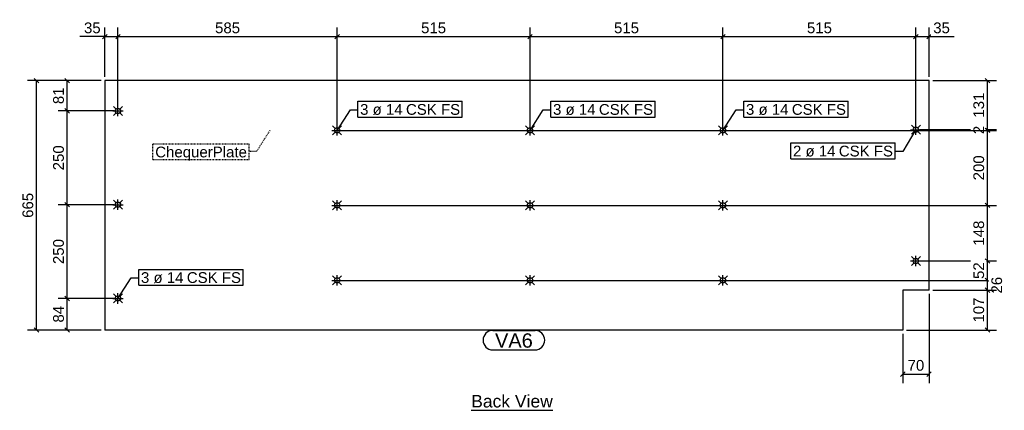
# Model space of a CAD drawing. Header units: millimetres. Extents: x 30 to 21116, y 42 to 1087.
# Tile 2 of 3: x 8505 to 11134, y 45 to 1087. Entities that reach past the tile are written whole.
import ezdxf

# ---------------------------------------------------------------- set-up
doc = ezdxf.new("R2010")
doc.units = ezdxf.units.MM
doc.linetypes.add('DXK_LINE_DOT2', pattern=[3.9198, 1.9599, -1.9599])
doc.styles.add('Arial', font='ARIAL.TTF', dxfattribs={"height": 0.2})

# ---------------------------------------------------------------- blocks, each defined once
blk = doc.blocks.new('Unknown-3614792-12 - 1229')
at = {"color": 6, "linetype": 'Continuous'}
blk.add_line((9710.6, 45), (9928.4, 45), dxfattribs=at)
at = {"color": 0, "linetype": 'Continuous'}
blk.add_wipeout([(9928.4, 52.5), (9928.4, 87.5), (9710.6, 87.5), (9710.6, 52.5)], dxfattribs=at)
at = {"color": 6, "linetype": 'Continuous', "style": 'Arial'}
blk.add_text('Back View', height=33.43, dxfattribs=at).set_placement((9710.6, 52.5))
blk = doc.blocks.new('Bolt-3614792-1232 - 1229')
at = {"color": 96, "linetype": 'Continuous'}
for p, q in [((10883.7, 793.2), (10911.7, 793.2)), ((10892.8, 798.1), (10885.8, 805.1)), ((10897.7, 779.2), (10897.7, 807.2)), ((10902.6, 798.1), (10909.6, 805.1)), ((10892.8, 788.4), (10885.8, 781.4)), ((10902.6, 788.4), (10909.6, 781.4)), ((10892.8, 448.1), (10885.8, 455.1)), ((10897.7, 429.2), (10897.7, 457.2)), ((10902.6, 448.1), (10909.6, 455.1)), ((10883.7, 443.2), (10911.7, 443.2)), ((10892.8, 438.4), (10885.8, 431.4)), ((10902.6, 438.4), (10909.6, 431.4))]:
    blk.add_line(p, q, dxfattribs=at)
for centre in [(10897.7, 793.2), (10897.7, 443.2)]:
    blk.add_circle(centre, 7, dxfattribs=at)
blk = doc.blocks.new('Part-3614792-1230 - 1229')
at = {"color": 30, "linetype": 'Continuous'}
for p, q in [((10932.7, 924), (8732.7, 924)), ((8732.7, 924), (8732.7, 259)), ((10932.7, 365.5), (10932.7, 924)), ((10932.7, 365.5), (10862.7, 365.5)), ((10862.7, 365.5), (10862.7, 259)), ((10862.7, 259), (8732.7, 259))]:
    blk.add_line(p, q, dxfattribs=at)
blk = doc.blocks.new('Bolt-3614792-1231 - 1229')
at = {"color": 96, "linetype": 'Continuous'}
for p, q in [((8753.7, 843.2), (8781.7, 843.2)), ((8762.8, 848.1), (8755.8, 855.1)), ((8767.7, 829.2), (8767.7, 857.2)), ((8772.6, 848.1), (8779.6, 855.1)), ((8762.8, 838.4), (8755.8, 831.4)), ((8772.6, 838.4), (8779.6, 831.4)), ((8762.8, 598.1), (8755.8, 605.1)), ((8767.7, 579.2), (8767.7, 607.2)), ((8772.6, 598.1), (8779.6, 605.1)), ((8753.7, 593.2), (8781.7, 593.2)), ((8762.8, 588.4), (8755.8, 581.4)), ((8772.6, 588.4), (8779.6, 581.4)), ((8753.7, 343.2), (8781.7, 343.2)), ((8762.8, 348.1), (8755.8, 355.1)), ((8767.7, 329.2), (8767.7, 357.2)), ((8772.6, 348.1), (8779.6, 355.1)), ((8762.8, 338.4), (8755.8, 331.4)), ((8772.6, 338.4), (8779.6, 331.4))]:
    blk.add_line(p, q, dxfattribs=at)
for centre in [(8767.7, 843.2), (8767.7, 593.2), (8767.7, 343.2)]:
    blk.add_circle(centre, 7, dxfattribs=at)
blk = doc.blocks.new('Bolt-3614792-1233 - 1229')
at = {"color": 96, "linetype": 'Continuous'}
for p, q in [((10368.7, 791.5), (10396.7, 791.5)), ((10377.8, 796.4), (10370.8, 803.4)), ((10382.7, 777.5), (10382.7, 805.5)), ((10387.6, 796.4), (10394.6, 803.4)), ((10377.8, 786.6), (10370.8, 779.6)), ((10387.6, 786.6), (10394.6, 779.6)), ((10382.7, 577.5), (10382.7, 605.5)), ((10368.7, 591.5), (10396.7, 591.5)), ((10377.8, 596.4), (10370.8, 603.4)), ((10377.8, 586.6), (10370.8, 579.6)), ((10387.6, 596.4), (10394.6, 603.4)), ((10387.6, 586.6), (10394.6, 579.6)), ((10377.8, 396.4), (10370.8, 403.4)), ((10382.7, 377.5), (10382.7, 405.5)), ((10387.6, 396.4), (10394.6, 403.4)), ((10368.7, 391.5), (10396.7, 391.5)), ((10377.8, 386.6), (10370.8, 379.6)), ((10387.6, 386.6), (10394.6, 379.6))]:
    blk.add_line(p, q, dxfattribs=at)
for centre in [(10382.7, 791.5), (10382.7, 591.5), (10382.7, 391.5)]:
    blk.add_circle(centre, 7, dxfattribs=at)
blk = doc.blocks.new('Bolt-3614792-1234 - 1229')
at = {"color": 96, "linetype": 'Continuous'}
for p, q in [((9853.7, 791.5), (9881.7, 791.5)), ((9862.8, 796.4), (9855.8, 803.4)), ((9867.7, 777.5), (9867.7, 805.5)), ((9872.6, 796.4), (9879.6, 803.4)), ((9862.8, 786.6), (9855.8, 779.6)), ((9872.6, 786.6), (9879.6, 779.6)), ((9867.7, 577.5), (9867.7, 605.5)), ((9853.7, 591.5), (9881.7, 591.5)), ((9862.8, 596.4), (9855.8, 603.4)), ((9862.8, 586.6), (9855.8, 579.6)), ((9872.6, 596.4), (9879.6, 603.4)), ((9872.6, 586.6), (9879.6, 579.6)), ((9862.8, 396.4), (9855.8, 403.4)), ((9867.7, 377.5), (9867.7, 405.5)), ((9872.6, 396.4), (9879.6, 403.4)), ((9853.7, 391.5), (9881.7, 391.5)), ((9862.8, 386.6), (9855.8, 379.6)), ((9872.6, 386.6), (9879.6, 379.6))]:
    blk.add_line(p, q, dxfattribs=at)
for centre in [(9867.7, 791.5), (9867.7, 591.5), (9867.7, 391.5)]:
    blk.add_circle(centre, 7, dxfattribs=at)
blk = doc.blocks.new('Bolt-3614792-1235 - 1229')
at = {"color": 96, "linetype": 'Continuous'}
for p, q in [((9338.7, 791.5), (9366.7, 791.5)), ((9347.8, 796.4), (9340.8, 803.4)), ((9352.7, 777.5), (9352.7, 805.5)), ((9357.6, 796.4), (9364.6, 803.4)), ((9347.8, 786.6), (9340.8, 779.6)), ((9357.6, 786.6), (9364.6, 779.6)), ((9352.7, 577.5), (9352.7, 605.5)), ((9338.7, 591.5), (9366.7, 591.5)), ((9347.8, 596.4), (9340.8, 603.4)), ((9347.8, 586.6), (9340.8, 579.6)), ((9357.6, 596.4), (9364.6, 603.4)), ((9357.6, 586.6), (9364.6, 579.6)), ((9347.8, 396.4), (9340.8, 403.4)), ((9352.7, 377.5), (9352.7, 405.5)), ((9357.6, 396.4), (9364.6, 403.4)), ((9338.7, 391.5), (9366.7, 391.5)), ((9347.8, 386.6), (9340.8, 379.6)), ((9357.6, 386.6), (9364.6, 379.6))]:
    blk.add_line(p, q, dxfattribs=at)
for centre in [(9352.7, 791.5), (9352.7, 591.5), (9352.7, 391.5)]:
    blk.add_circle(centre, 7, dxfattribs=at)
blk = doc.blocks.new('StraightDimension-3614792-3192 - 1229')
at = {"color": 7, "linetype": 'Continuous'}
for p, q in [((8757.7, 343.2), (8608.2, 343.2)), ((8638.2, 337.2), (8626.2, 349.3)), ((8632.2, 259), (8632.2, 343.2)), ((8626.2, 265), (8638.2, 253)), ((8722.7, 259), (8608.2, 259))]:
    blk.add_line(p, q, dxfattribs=at)
at = {"color": 0}
blk.add_wipeout([(8629.2, 329.4), (8587.2, 329.4), (8587.2, 272.9), (8629.2, 272.9)], dxfattribs=at)
at = {"color": 96, "style": 'Arial'}
blk.add_text('84', height=28.65, rotation=90.0002, dxfattribs=at).set_placement((8623.2, 278.9))
blk = doc.blocks.new('StraightDimension-3614792-1375 - 1229')
at = {"color": 7, "linetype": 'Continuous'}
for p, q in [((9352.7, 801.5), (9352.7, 1065.5)), ((9867.7, 801.5), (9867.7, 1065.5)), ((9358.7, 1047.5), (9346.7, 1035.5)), ((9352.7, 1041.5), (9867.7, 1041.5)), ((9861.7, 1035.5), (9873.7, 1047.5))]:
    blk.add_line(p, q, dxfattribs=at)
at = {"color": 0}
blk.add_wipeout([(9649.6, 1044.5), (9649.6, 1086.5), (9570.9, 1086.5), (9570.9, 1044.5)], dxfattribs=at)
at = {"color": 96, "style": 'Arial'}
blk.add_text('515', height=28.65, dxfattribs=at).set_placement((9576.9, 1050.5))
blk = doc.blocks.new('StraightDimension-3614792-3191 - 1229')
at = {"color": 7, "linetype": 'Continuous'}
for p, q in [((8757.7, 593.3), (8608.2, 593.3)), ((8638.2, 587.2), (8626.2, 599.3)), ((8632.2, 343.2), (8632.2, 593.3)), ((8757.7, 343.2), (8608.2, 343.2)), ((8626.2, 349.3), (8638.2, 337.2))]:
    blk.add_line(p, q, dxfattribs=at)
at = {"color": 0}
blk.add_wipeout([(8629.2, 507.6), (8587.2, 507.6), (8587.2, 428.9), (8629.2, 428.9)], dxfattribs=at)
at = {"color": 96, "style": 'Arial'}
blk.add_text('250', height=28.65, rotation=90.0002, dxfattribs=at).set_placement((8623.2, 434.9))
blk = doc.blocks.new('StraightDimension-3614792-3114 - 1229')
at = {"color": 7, "linetype": 'Continuous'}
for p, q in [((10942.7, 924), (11112.7, 924)), ((11094.7, 918), (11082.7, 930)), ((11088.7, 793.3), (11088.7, 924)), ((10907.7, 793.3), (11112.7, 793.3)), ((11082.7, 799.3), (11094.7, 787.2))]:
    blk.add_line(p, q, dxfattribs=at)
at = {"color": 0}
blk.add_wipeout([(11085.7, 898), (11043.7, 898), (11043.7, 819.3), (11085.7, 819.3)], dxfattribs=at)
at = {"color": 96, "style": 'Arial'}
blk.add_text('131', height=28.65, rotation=90.0002, dxfattribs=at).set_placement((11079.7, 825.3))
blk = doc.blocks.new('StraightDimension-3614792-3115 - 1229')
at = {"color": 7, "linetype": 'Continuous'}
for p, q in [((9362.7, 791.5), (11112.7, 791.5)), ((10907.7, 793.3), (11112.7, 793.3)), ((11082.7, 799.3), (11094.7, 787.2)), ((11094.7, 785.5), (11082.7, 797.5)), ((11088.7, 791.5), (11088.7, 793.3))]:
    blk.add_line(p, q, dxfattribs=at)
at = {"color": 0}
blk.add_wipeout([(11085.7, 809.5), (11043.7, 809.5), (11043.7, 775.3), (11085.7, 775.3)], dxfattribs=at)
at = {"color": 96, "style": 'Arial'}
blk.add_text('2', height=28.7, rotation=90.0002, dxfattribs=at).set_placement((11079.7, 781.3))
blk = doc.blocks.new('StraightDimension-3614792-3116 - 1229')
at = {"color": 7, "linetype": 'Continuous'}
for p, q in [((9362.7, 791.5), (11112.7, 791.5)), ((11094.7, 785.5), (11082.7, 797.5)), ((11088.7, 591.5), (11088.7, 791.5)), ((9362.7, 591.5), (11112.7, 591.5)), ((11082.7, 597.5), (11094.7, 585.5))]:
    blk.add_line(p, q, dxfattribs=at)
at = {"color": 0}
blk.add_wipeout([(11085.7, 730.9), (11043.7, 730.9), (11043.7, 652.1), (11085.7, 652.1)], dxfattribs=at)
at = {"color": 96, "style": 'Arial'}
blk.add_text('200', height=28.65, rotation=90.0002, dxfattribs=at).set_placement((11079.7, 658.1))
blk = doc.blocks.new('StraightDimension-3614792-1372 - 1229')
at = {"color": 7, "linetype": 'Continuous'}
for p, q in [((10897.7, 803.3), (10897.7, 1065.5)), ((10932.7, 934), (10932.7, 1065.5)), ((10891.7, 1035.5), (10903.7, 1047.5)), ((10897.7, 1041.5), (10932.7, 1041.5)), ((10938.7, 1047.5), (10926.7, 1035.5))]:
    blk.add_line(p, q, dxfattribs=at)
at = {"color": 0}
blk.add_wipeout([(10994.5, 1044.5), (10994.5, 1086.5), (10938, 1086.5), (10938, 1044.5)], dxfattribs=at)
at = {"color": 7, "linetype": 'Continuous'}
blk.add_line((10932.7, 1041.5), (10999.7, 1041.5), dxfattribs=at)
blk.add_line((10932.7, 1041.5), (10999.7, 1041.5), dxfattribs=at)
at = {"color": 96, "style": 'Arial'}
blk.add_text('35', height=28.65, dxfattribs=at).set_placement((10944, 1050.5))
blk = doc.blocks.new('StraightDimension-3614792-1373 - 1229')
at = {"color": 7, "linetype": 'Continuous'}
for p, q in [((10382.7, 801.5), (10382.7, 1065.5)), ((10897.7, 803.3), (10897.7, 1065.5)), ((10388.7, 1047.5), (10376.7, 1035.5)), ((10382.7, 1041.5), (10897.7, 1041.5)), ((10891.7, 1035.5), (10903.7, 1047.5))]:
    blk.add_line(p, q, dxfattribs=at)
at = {"color": 0}
blk.add_wipeout([(10679.6, 1044.5), (10679.6, 1086.5), (10600.9, 1086.5), (10600.9, 1044.5)], dxfattribs=at)
at = {"color": 96, "style": 'Arial'}
blk.add_text('515', height=28.65, dxfattribs=at).set_placement((10606.9, 1050.5))
blk = doc.blocks.new('StraightDimension-3614792-1374 - 1229')
at = {"color": 7, "linetype": 'Continuous'}
for p, q in [((9867.7, 801.5), (9867.7, 1065.5)), ((10382.7, 801.5), (10382.7, 1065.5)), ((9873.7, 1047.5), (9861.7, 1035.5)), ((9867.7, 1041.5), (10382.7, 1041.5)), ((10376.7, 1035.5), (10388.7, 1047.5))]:
    blk.add_line(p, q, dxfattribs=at)
at = {"color": 0}
blk.add_wipeout([(10164.6, 1044.5), (10164.6, 1086.5), (10085.9, 1086.5), (10085.9, 1044.5)], dxfattribs=at)
at = {"color": 96, "style": 'Arial'}
blk.add_text('515', height=28.65, dxfattribs=at).set_placement((10091.9, 1050.5))
blk = doc.blocks.new('StraightDimension-3614792-1376 - 1229')
at = {"color": 7, "linetype": 'Continuous'}
for p, q in [((8767.7, 853.3), (8767.7, 1065.5)), ((9352.7, 801.5), (9352.7, 1065.5)), ((8773.7, 1047.5), (8761.7, 1035.5)), ((8767.7, 1041.5), (9352.7, 1041.5)), ((9346.7, 1035.5), (9358.7, 1047.5))]:
    blk.add_line(p, q, dxfattribs=at)
at = {"color": 0}
blk.add_wipeout([(9099.6, 1044.5), (9099.6, 1086.5), (9020.9, 1086.5), (9020.9, 1044.5)], dxfattribs=at)
at = {"color": 96, "style": 'Arial'}
blk.add_text('585', height=28.65, dxfattribs=at).set_placement((9026.9, 1050.5))
blk = doc.blocks.new('StraightDimension-3614792-1377 - 1229')
at = {"color": 7, "linetype": 'Continuous'}
for p, q in [((8732.7, 934), (8732.7, 1065.5)), ((8767.7, 853.3), (8767.7, 1065.5)), ((8726.7, 1035.5), (8738.7, 1047.5)), ((8732.7, 1041.5), (8767.7, 1041.5)), ((8773.7, 1047.5), (8761.7, 1035.5))]:
    blk.add_line(p, q, dxfattribs=at)
at = {"color": 0}
blk.add_wipeout([(8727.5, 1044.5), (8727.5, 1086.5), (8671, 1086.5), (8671, 1044.5)], dxfattribs=at)
at = {"color": 7, "linetype": 'Continuous'}
blk.add_line((8732.7, 1041.5), (8665.8, 1041.5), dxfattribs=at)
blk.add_line((8732.7, 1041.5), (8665.8, 1041.5), dxfattribs=at)
at = {"color": 96, "style": 'Arial'}
blk.add_text('35', height=28.65, dxfattribs=at).set_placement((8677, 1050.5))
blk = doc.blocks.new('StraightDimension-3614792-1397 - 1229')
at = {"color": 7, "linetype": 'Continuous'}
for p, q in [((10932.7, 355.5), (10932.7, 117.5)), ((10862.7, 249), (10862.7, 117.5)), ((10868.7, 147.5), (10856.7, 135.5)), ((10862.7, 141.5), (10932.7, 141.5)), ((10926.7, 135.5), (10938.7, 147.5))]:
    blk.add_line(p, q, dxfattribs=at)
at = {"color": 0}
blk.add_wipeout([(10926, 144.5), (10926, 186.5), (10869.5, 186.5), (10869.5, 144.5)], dxfattribs=at)
at = {"color": 96, "style": 'Arial'}
blk.add_text('70', height=28.65, dxfattribs=at).set_placement((10875.5, 150.5))
blk = doc.blocks.new('StraightDimension-3614792-1458 - 1229')
at = {"color": 7, "linetype": 'Continuous'}
for p, q in [((8722.7, 924), (8526.4, 924)), ((8556.4, 918), (8544.4, 930)), ((8550.4, 259), (8550.4, 924)), ((8544.4, 265), (8556.4, 253)), ((8722.7, 259), (8526.4, 259))]:
    blk.add_line(p, q, dxfattribs=at)
at = {"color": 0}
blk.add_wipeout([(8547.4, 630.9), (8505.4, 630.9), (8505.4, 552.1), (8547.4, 552.1)], dxfattribs=at)
at = {"color": 96, "style": 'Arial'}
blk.add_text('665', height=28.65, rotation=90.0002, dxfattribs=at).set_placement((8541.4, 558.1))
blk = doc.blocks.new('StraightDimension-3614792-3117 - 1229')
at = {"color": 7, "linetype": 'Continuous'}
for p, q in [((9362.7, 591.5), (11112.7, 591.5)), ((11094.7, 585.5), (11082.7, 597.5)), ((11088.7, 443.3), (11088.7, 591.5)), ((11082.7, 449.3), (11094.7, 437.2)), ((10907.7, 443.3), (11112.7, 443.3))]:
    blk.add_line(p, q, dxfattribs=at)
at = {"color": 0}
blk.add_wipeout([(11085.7, 556.7), (11043.7, 556.7), (11043.7, 478), (11085.7, 478)], dxfattribs=at)
at = {"color": 96, "style": 'Arial'}
blk.add_text('148', height=28.65, rotation=90.0002, dxfattribs=at).set_placement((11079.7, 484))
blk = doc.blocks.new('StraightDimension-3614792-3118 - 1229')
at = {"color": 7, "linetype": 'Continuous'}
for p, q in [((11094.7, 437.2), (11082.7, 449.3)), ((10907.7, 443.3), (11112.7, 443.3)), ((11088.7, 391.5), (11088.7, 443.3)), ((11082.7, 397.5), (11094.7, 385.5)), ((9362.7, 391.5), (11112.7, 391.5))]:
    blk.add_line(p, q, dxfattribs=at)
at = {"color": 0}
blk.add_wipeout([(11085.7, 445.6), (11043.7, 445.6), (11043.7, 389.1), (11085.7, 389.1)], dxfattribs=at)
at = {"color": 96, "style": 'Arial'}
blk.add_text('52', height=28.65, rotation=90.0002, dxfattribs=at).set_placement((11079.7, 395.1))
blk = doc.blocks.new('StraightDimension-3614792-3119 - 1229')
at = {"color": 7, "linetype": 'Continuous'}
for p, q in [((11082.7, 397.5), (11094.7, 385.5)), ((9362.7, 391.5), (11112.7, 391.5)), ((11094.7, 359.5), (11082.7, 371.5)), ((11088.7, 365.5), (11088.7, 391.5)), ((10942.7, 365.5), (11112.7, 365.5))]:
    blk.add_line(p, q, dxfattribs=at)
at = {"color": 0}
blk.add_wipeout([(11133.7, 406.7), (11091.7, 406.7), (11091.7, 350.3), (11133.7, 350.3)], dxfattribs=at)
at = {"color": 96, "style": 'Arial'}
blk.add_text('26', height=28.65, rotation=90.0002, dxfattribs=at).set_placement((11127.7, 356.3))
blk = doc.blocks.new('StraightDimension-3614792-3120 - 1229')
at = {"color": 7, "linetype": 'Continuous'}
for p, q in [((11094.7, 359.5), (11082.7, 371.5)), ((10942.7, 365.5), (11112.7, 365.5)), ((11088.7, 259), (11088.7, 365.5)), ((11082.7, 265), (11094.7, 253)), ((10872.7, 259), (11112.7, 259))]:
    blk.add_line(p, q, dxfattribs=at)
at = {"color": 0}
blk.add_wipeout([(11085.7, 351.6), (11043.7, 351.6), (11043.7, 272.9), (11085.7, 272.9)], dxfattribs=at)
at = {"color": 96, "style": 'Arial'}
blk.add_text('107', height=28.65, rotation=90.0002, dxfattribs=at).set_placement((11079.7, 278.9))
blk = doc.blocks.new('StraightDimension-3614792-3189 - 1229')
at = {"color": 7, "linetype": 'Continuous'}
for p, q in [((8722.7, 924), (8608.2, 924)), ((8638.2, 918), (8626.2, 930)), ((8632.2, 843.3), (8632.2, 924)), ((8757.7, 843.3), (8608.2, 843.3)), ((8626.2, 849.3), (8638.2, 837.2))]:
    blk.add_line(p, q, dxfattribs=at)
at = {"color": 0}
blk.add_wipeout([(8629.2, 911.9), (8587.2, 911.9), (8587.2, 855.4), (8629.2, 855.4)], dxfattribs=at)
at = {"color": 96, "style": 'Arial'}
blk.add_text('81', height=28.65, rotation=90.0002, dxfattribs=at).set_placement((8623.2, 861.4))
blk = doc.blocks.new('StraightDimension-3614792-3190 - 1229')
at = {"color": 7, "linetype": 'Continuous'}
for p, q in [((8757.7, 843.3), (8608.2, 843.3)), ((8638.2, 837.2), (8626.2, 849.3)), ((8632.2, 593.3), (8632.2, 843.3)), ((8757.7, 593.3), (8608.2, 593.3)), ((8626.2, 599.3), (8638.2, 587.2))]:
    blk.add_line(p, q, dxfattribs=at)
at = {"color": 0}
blk.add_wipeout([(8629.2, 757.6), (8587.2, 757.6), (8587.2, 678.9), (8629.2, 678.9)], dxfattribs=at)
at = {"color": 96, "style": 'Arial'}
blk.add_text('250', height=28.65, rotation=90.0002, dxfattribs=at).set_placement((8623.2, 684.9))
blk = doc.blocks.new('Mark-3614792-1463 - 1229')
at = {"color": 0}
blk.add_wipeout([(9875, 212), (9875, 252), (9774.2, 252), (9774.2, 212)], dxfattribs=at)
blk.add_wipeout([(9875, 212), (9875, 252), (9774.2, 252), (9774.2, 212)], dxfattribs=at)
at = {"color": 7, "linetype": 'Continuous'}
for p, q in [((9768.2, 258), (9881, 258)), ((9768.2, 206), (9881, 206))]:
    blk.add_line(p, q, dxfattribs=at)
for centre, start, end in [((9768.2, 232), 90, 270), ((9881, 232), 270, 90)]:
    blk.add_arc(centre, 26, start, end, dxfattribs=at)
at = {"color": 96, "style": 'Arial'}
blk.add_text('VA6', height=38.2, dxfattribs=at).set_placement((9774.2, 212))
blk = doc.blocks.new('Mark-3614792-1464 - 1229')
at = {"color": 7, "linetype": 'Continuous'}
blk.add_line((8767.7, 343.2), (8803.1, 398.1), dxfattribs=at)
at = {"color": 0}
blk.add_wipeout([(8942.5, 384.6), (8942.5, 414.6), (8829.1, 414.6), (8829.1, 384.6)], dxfattribs=at)
blk.add_wipeout([(8942.5, 384.6), (8942.5, 414.6), (8829.1, 414.6), (8829.1, 384.6)], dxfattribs=at)
at = {"color": 7, "linetype": 'Continuous'}
for p, q in [((8823.1, 378.6), (8823.1, 420.6)), ((8803.1, 398.1), (8823.1, 398.1))]:
    blk.add_line(p, q, dxfattribs=at)
at = {"color": 96, "style": 'Arial'}
blk.add_text('3 ø 14', height=28.65, dxfattribs=at).set_placement((8829.1, 384.6))
at = {"color": 0}
blk.add_wipeout([(9095.9, 384.6), (9095.9, 414.6), (8951.5, 414.6), (8951.5, 384.6)], dxfattribs=at)
blk.add_wipeout([(9095.9, 384.6), (9095.9, 414.6), (8951.5, 414.6), (8951.5, 384.6)], dxfattribs=at)
at = {"color": 7, "linetype": 'Continuous'}
for p, q in [((8823.1, 420.6), (9101.9, 420.6)), ((9101.9, 378.6), (9101.9, 420.6)), ((8823.1, 378.6), (9101.9, 378.6))]:
    blk.add_line(p, q, dxfattribs=at)
at = {"color": 96, "style": 'Arial'}
blk.add_text('CSK FS', height=28.65, dxfattribs=at).set_placement((8951.5, 384.6))
blk = doc.blocks.new('Mark-3614792-1465 - 1229')
at = {"color": 7, "linetype": 'Continuous'}
blk.add_line((10897.7, 793.3), (10862.4, 735.4), dxfattribs=at)
at = {"color": 0}
blk.add_wipeout([(10683, 721.9), (10683, 751.9), (10569.6, 751.9), (10569.6, 721.9)], dxfattribs=at)
blk.add_wipeout([(10683, 721.9), (10683, 751.9), (10569.6, 751.9), (10569.6, 721.9)], dxfattribs=at)
at = {"color": 7, "linetype": 'Continuous'}
blk.add_line((10563.6, 715.9), (10563.6, 757.9), dxfattribs=at)
at = {"color": 96, "style": 'Arial'}
blk.add_text('2 ø 14', height=28.65, dxfattribs=at).set_placement((10569.6, 721.9))
at = {"color": 0}
blk.add_wipeout([(10836.4, 721.9), (10836.4, 751.9), (10692, 751.9), (10692, 721.9)], dxfattribs=at)
blk.add_wipeout([(10836.4, 721.9), (10836.4, 751.9), (10692, 751.9), (10692, 721.9)], dxfattribs=at)
at = {"color": 7, "linetype": 'Continuous'}
for p, q in [((10563.6, 757.9), (10842.4, 757.9)), ((10842.4, 715.9), (10842.4, 757.9)), ((10563.6, 715.9), (10842.4, 715.9)), ((10862.4, 735.4), (10842.4, 735.4))]:
    blk.add_line(p, q, dxfattribs=at)
at = {"color": 96, "style": 'Arial'}
blk.add_text('CSK FS', height=28.65, dxfattribs=at).set_placement((10692, 721.9))
blk = doc.blocks.new('Mark-3614792-1466 - 1229')
at = {"color": 7, "linetype": 'Continuous'}
blk.add_line((10382.7, 791.5), (10418.1, 846.4), dxfattribs=at)
at = {"color": 0}
blk.add_wipeout([(10557.5, 832.9), (10557.5, 862.9), (10444.1, 862.9), (10444.1, 832.9)], dxfattribs=at)
blk.add_wipeout([(10557.5, 832.9), (10557.5, 862.9), (10444.1, 862.9), (10444.1, 832.9)], dxfattribs=at)
at = {"color": 7, "linetype": 'Continuous'}
for p, q in [((10438.1, 826.9), (10438.1, 868.9)), ((10418.1, 846.4), (10438.1, 846.4))]:
    blk.add_line(p, q, dxfattribs=at)
at = {"color": 96, "style": 'Arial'}
blk.add_text('3 ø 14', height=28.65, dxfattribs=at).set_placement((10444.1, 832.9))
at = {"color": 0}
blk.add_wipeout([(10710.9, 832.9), (10710.9, 862.9), (10566.5, 862.9), (10566.5, 832.9)], dxfattribs=at)
blk.add_wipeout([(10710.9, 832.9), (10710.9, 862.9), (10566.5, 862.9), (10566.5, 832.9)], dxfattribs=at)
at = {"color": 7, "linetype": 'Continuous'}
for p, q in [((10438.1, 868.9), (10716.9, 868.9)), ((10716.9, 826.9), (10716.9, 868.9)), ((10438.1, 826.9), (10716.9, 826.9))]:
    blk.add_line(p, q, dxfattribs=at)
at = {"color": 96, "style": 'Arial'}
blk.add_text('CSK FS', height=28.65, dxfattribs=at).set_placement((10566.5, 832.9))
blk = doc.blocks.new('Mark-3614792-1467 - 1229')
at = {"color": 7, "linetype": 'Continuous'}
blk.add_line((9867.7, 791.5), (9903.1, 846.4), dxfattribs=at)
at = {"color": 0}
blk.add_wipeout([(10042.5, 832.9), (10042.5, 862.9), (9929.1, 862.9), (9929.1, 832.9)], dxfattribs=at)
blk.add_wipeout([(10042.5, 832.9), (10042.5, 862.9), (9929.1, 862.9), (9929.1, 832.9)], dxfattribs=at)
at = {"color": 7, "linetype": 'Continuous'}
for p, q in [((9923.1, 826.9), (9923.1, 868.9)), ((9903.1, 846.4), (9923.1, 846.4))]:
    blk.add_line(p, q, dxfattribs=at)
at = {"color": 96, "style": 'Arial'}
blk.add_text('3 ø 14', height=28.65, dxfattribs=at).set_placement((9929.1, 832.9))
at = {"color": 0}
blk.add_wipeout([(10195.9, 832.9), (10195.9, 862.9), (10051.5, 862.9), (10051.5, 832.9)], dxfattribs=at)
blk.add_wipeout([(10195.9, 832.9), (10195.9, 862.9), (10051.5, 862.9), (10051.5, 832.9)], dxfattribs=at)
at = {"color": 7, "linetype": 'Continuous'}
for p, q in [((9923.1, 868.9), (10201.9, 868.9)), ((10201.9, 826.9), (10201.9, 868.9)), ((9923.1, 826.9), (10201.9, 826.9))]:
    blk.add_line(p, q, dxfattribs=at)
at = {"color": 96, "style": 'Arial'}
blk.add_text('CSK FS', height=28.65, dxfattribs=at).set_placement((10051.5, 832.9))
blk = doc.blocks.new('Mark-3614792-1468 - 1229')
at = {"color": 7, "linetype": 'Continuous'}
blk.add_line((9352.7, 791.5), (9388.1, 846.4), dxfattribs=at)
at = {"color": 0}
blk.add_wipeout([(9527.5, 832.9), (9527.5, 862.9), (9414.1, 862.9), (9414.1, 832.9)], dxfattribs=at)
blk.add_wipeout([(9527.5, 832.9), (9527.5, 862.9), (9414.1, 862.9), (9414.1, 832.9)], dxfattribs=at)
at = {"color": 7, "linetype": 'Continuous'}
for p, q in [((9408.1, 826.9), (9408.1, 868.9)), ((9388.1, 846.4), (9408.1, 846.4))]:
    blk.add_line(p, q, dxfattribs=at)
at = {"color": 96, "style": 'Arial'}
blk.add_text('3 ø 14', height=28.65, dxfattribs=at).set_placement((9414.1, 832.9))
at = {"color": 0}
blk.add_wipeout([(9680.9, 832.9), (9680.9, 862.9), (9536.5, 862.9), (9536.5, 832.9)], dxfattribs=at)
blk.add_wipeout([(9680.9, 832.9), (9680.9, 862.9), (9536.5, 862.9), (9536.5, 832.9)], dxfattribs=at)
at = {"color": 7, "linetype": 'Continuous'}
for p, q in [((9408.1, 868.9), (9686.9, 868.9)), ((9686.9, 826.9), (9686.9, 868.9)), ((9408.1, 826.9), (9686.9, 826.9))]:
    blk.add_line(p, q, dxfattribs=at)
at = {"color": 96, "style": 'Arial'}
blk.add_text('CSK FS', height=28.65, dxfattribs=at).set_placement((9536.5, 832.9))
blk = doc.blocks.new('Mark-3614792-1469 - 1229')
at = {"color": 96, "linetype": 'DXK_LINE_DOT2'}
blk.add_line((9173, 790.7), (9137.7, 735.4), dxfattribs=at)
at = {"color": 0}
blk.add_wipeout([(9111.7, 719.4), (9111.7, 749.4), (8867.2, 749.4), (8867.2, 719.4)], dxfattribs=at)
blk.add_wipeout([(9111.7, 719.4), (9111.7, 749.4), (8867.2, 749.4), (8867.2, 719.4)], dxfattribs=at)
at = {"color": 96, "linetype": 'DXK_LINE_DOT2'}
for p, q in [((8861.2, 755.4), (9117.7, 755.4)), ((8861.2, 713.4), (8861.2, 755.4)), ((9117.7, 713.4), (9117.7, 755.4)), ((8861.2, 713.4), (9117.7, 713.4)), ((9137.7, 735.4), (9117.7, 735.4))]:
    blk.add_line(p, q, dxfattribs=at)
at = {"color": 96, "style": 'Arial'}
blk.add_text('ChequerPlate', height=28.652, dxfattribs=at).set_placement((8867.2, 719.4))

msp = doc.modelspace()

# ---------------------------------------------------------------- block references
for name in ['Part-3614792-1230 - 1229', 'Bolt-3614792-1231 - 1229', 'Bolt-3614792-1235 - 1229', 'Bolt-3614792-1234 - 1229', 'Bolt-3614792-1233 - 1229', 'Bolt-3614792-1232 - 1229', 'Unknown-3614792-12 - 1229']:
    msp.add_blockref(name, (0, 0))

# ---------------------------------------------------------------- next in the draw order: block references
for name in ['StraightDimension-3614792-1375 - 1229', 'StraightDimension-3614792-3114 - 1229', 'StraightDimension-3614792-3192 - 1229', 'StraightDimension-3614792-1397 - 1229', 'Mark-3614792-1463 - 1229']:
    msp.add_blockref(name, (0, 0))

# ---------------------------------------------------------------- next in the draw order: block references
for name in ['StraightDimension-3614792-3115 - 1229', 'StraightDimension-3614792-3191 - 1229']:
    msp.add_blockref(name, (0, 0))

# ---------------------------------------------------------------- next in the draw order: block references
for name in ['StraightDimension-3614792-3116 - 1229', 'Mark-3614792-1464 - 1229']:
    msp.add_blockref(name, (0, 0))

# ---------------------------------------------------------------- next in the draw order: block references
for name in ['StraightDimension-3614792-1376 - 1229', 'StraightDimension-3614792-1372 - 1229', 'StraightDimension-3614792-3117 - 1229']:
    msp.add_blockref(name, (0, 0))

# ---------------------------------------------------------------- next in the draw order: block references
for name in ['StraightDimension-3614792-1377 - 1229', 'StraightDimension-3614792-1373 - 1229', 'Mark-3614792-1468 - 1229', 'Mark-3614792-1469 - 1229', 'StraightDimension-3614792-3118 - 1229']:
    msp.add_blockref(name, (0, 0))

# ---------------------------------------------------------------- next in the draw order: block references
for name in ['StraightDimension-3614792-1374 - 1229', 'StraightDimension-3614792-1458 - 1229', 'Mark-3614792-1465 - 1229', 'StraightDimension-3614792-3119 - 1229']:
    msp.add_blockref(name, (0, 0))

# ---------------------------------------------------------------- next in the draw order: block references
for name in ['StraightDimension-3614792-3189 - 1229', 'Mark-3614792-1467 - 1229', 'Mark-3614792-1466 - 1229', 'StraightDimension-3614792-3120 - 1229']:
    msp.add_blockref(name, (0, 0))

# ---------------------------------------------------------------- next in the draw order: block references
msp.add_blockref('StraightDimension-3614792-3190 - 1229', (0, 0))

doc.saveas('drawing.dxf')
